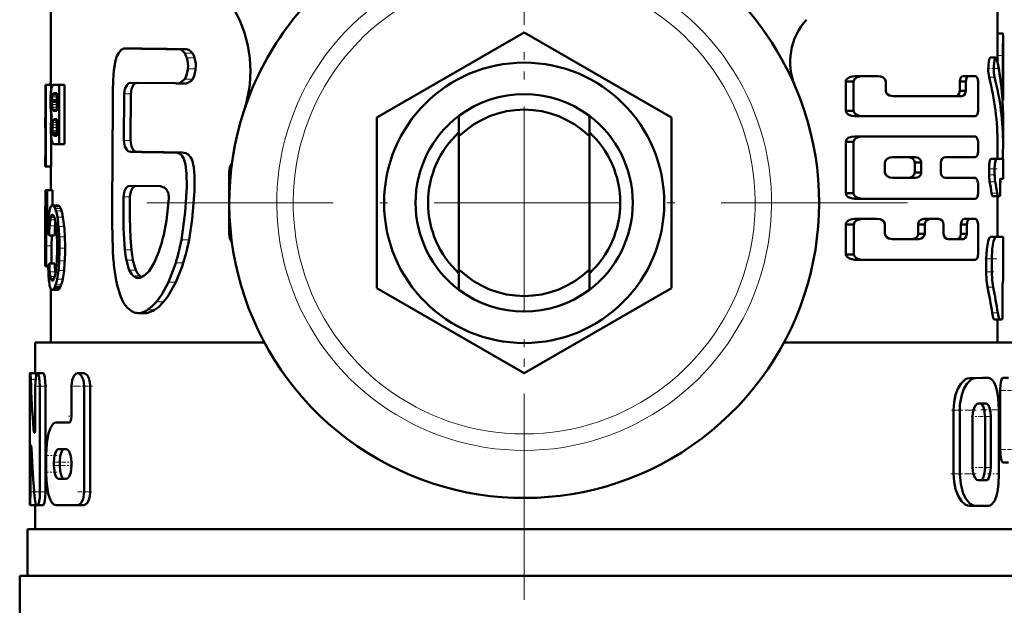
# Model space of a CAD drawing. Extents: x -1438 to 1837, y -1663 to 612.
# Tile 23 of 91: x -56 to 8, y -883 to -846. Entities that reach past the tile are written whole.
import ezdxf

# ---------------------------------------------------------------- set-up
doc = ezdxf.new("R2010")
doc.units = 0
doc.linetypes.add('DASHDOT', pattern=[18.5, 12, -3, 0.5, -3])

msp = doc.modelspace()

# ---------------------------------------------------------------- linework, layer by layer
at = {"color": 7, "linetype": 'DASHDOT', "lineweight": 18}
for p, q in [((-23.209, -832.678), (-23.209, -882.078)), ((-23.209, -833.928), (-23.209, -899.329)), ((1.491, -857.378), (-47.909, -857.378))]:
    msp.add_line(p, q, dxfattribs=at)
at = {"color": 7, "lineweight": 50}
for p, q in [((-53.709, -849.787), (-53.709, -843.878)), ((7.291, -843.878), (7.291, -846.704)), ((-32.709, -851.893), (-23.209, -846.409)), ((-23.209, -846.409), (-13.709, -851.893)), ((7.291, -846.468), (7.631, -846.468)), ((7.291, -846.468), (7.308, -846.468)), ((7.641, -846.704), (7.641, -850.768)), ((-48.679, -847.445), (-48.875, -847.436)), ((-48.454, -847.436), (-48.875, -847.436)), ((-48.254, -847.445), (-48.454, -847.436)), ((-44.984, -847.487), (-45.472, -847.487)), ((6.821, -848.031), (7.177, -848.031)), ((7.284, -847.903), (7.284, -848.344)), ((7.634, -850.199), (7.634, -847.903)), ((-1.413, -849.222), (-1.911, -849.222)), ((-1.413, -849.222), (-0.411, -849.222)), ((5.463, -849.222), (5.086, -849.222)), ((5.463, -849.222), (5.835, -849.222)), ((-54.046, -851.924), (-54.046, -849.787)), ((-54.046, -849.787), (-54.022, -849.787)), ((-53.672, -849.787), (-54.022, -849.787)), ((-54.022, -855.043), (-54.022, -849.787)), ((-53.709, -849.701), (-53.738, -849.701)), ((-53.672, -849.787), (-53.672, -850.058)), ((-53.509, -849.787), (-53.172, -849.787)), ((-52.812, -849.787), (-53.172, -849.787)), ((-53.172, -853.594), (-53.172, -849.787)), ((-52.812, -849.787), (-52.812, -853.594)), ((-45.688, -849.673), (-48.541, -849.647)), ((-45.057, -849.69), (-45.543, -849.69)), ((-45.414, -849.676), (-45.065, -849.409)), ((-1.984, -849.568), (-2.496, -849.568)), ((-2.496, -849.568), (-2.496, -851.447)), ((-1.984, -851.447), (-1.984, -849.568)), ((0.084, -850.166), (0.084, -849.568)), ((5.236, -849.568), (4.856, -849.568)), ((4.856, -849.568), (4.856, -850.166)), ((5.236, -850.166), (5.236, -849.568)), ((6.028, -851.447), (6.028, -849.568)), ((-53.67, -850.049), (-53.677, -850.09)), ((-53.308, -850.349), (-53.549, -850.349)), ((-53.308, -850.327), (-53.517, -850.327)), ((-53.47, -850.318), (-53.308, -850.318)), ((-53.308, -851.461), (-53.308, -850.318)), ((-48.972, -850.37), (-48.99, -853.363)), ((-48.552, -850.37), (-48.57, -853.363)), ((0.555, -850.514), (4.996, -850.514)), ((5.236, -850.166), (4.856, -850.166)), ((-53.628, -850.805), (-53.629, -850.884)), ((-53.308, -850.884), (-53.629, -850.884)), ((-53.626, -850.736), (-53.628, -850.805)), ((-53.308, -850.805), (-53.628, -850.805)), ((7.607, -850.773), (7.641, -850.773)), ((7.641, -850.773), (7.641, -850.768)), ((-53.672, -851.638), (-53.672, -851.977)), ((-53.562, -851.42), (-53.546, -851.436)), ((-53.546, -851.436), (-53.521, -851.451)), ((-53.308, -851.436), (-53.546, -851.436)), ((-53.521, -851.451), (-53.495, -851.458)), ((-53.308, -851.451), (-53.521, -851.451)), ((-53.495, -851.458), (-53.461, -851.461)), ((-53.308, -851.458), (-53.495, -851.458)), ((-53.461, -851.461), (-53.457, -851.461)), ((-53.457, -851.461), (-53.308, -851.461)), ((-27.409, -853.093), (-27.409, -851.778)), ((-19.009, -853.093), (-19.009, -851.778)), ((-1.984, -851.447), (-2.496, -851.447)), ((-1.413, -851.797), (-1.911, -851.797)), ((-1.413, -851.797), (5.835, -851.797)), ((7.641, -851.854), (7.641, -853.608)), ((-54.059, -851.924), (-54.046, -851.924)), ((-54.059, -851.924), (-54.059, -852.544)), ((-53.526, -852.018), (-53.54, -852.035)), ((-53.308, -852.035), (-53.54, -852.035)), ((-53.308, -852.019), (-53.526, -852.019)), ((-53.478, -851.995), (-53.502, -852.003)), ((-53.308, -852.003), (-53.502, -852.003)), ((-53.441, -851.992), (-53.478, -851.995)), ((-53.441, -851.992), (-53.308, -851.992)), ((-53.308, -853.06), (-53.308, -851.992)), ((-32.709, -862.863), (-32.709, -851.893)), ((-13.709, -851.893), (-13.709, -862.863)), ((-54.059, -852.544), (-54.046, -852.544)), ((-54.057, -852.544), (-54.053, -852.562)), ((-54.053, -852.562), (-54.047, -852.607)), ((-54.047, -852.607), (-54.046, -852.617)), ((-54.046, -854.422), (-54.046, -852.544)), ((-53.57, -852.942), (-53.584, -852.878)), ((-53.308, -852.878), (-53.584, -852.878)), ((-53.308, -852.942), (-53.57, -852.942)), ((-53.444, -853.06), (-53.308, -853.06)), ((-27.409, -861.663), (-27.409, -853.093)), ((-19.009, -853.093), (-19.009, -861.663)), ((-1.413, -853.098), (-1.911, -853.098)), ((-1.413, -853.098), (5.835, -853.098)), ((-53.672, -853.183), (-53.672, -855.043)), ((-53.468, -853.594), (-53.172, -853.594)), ((-52.812, -853.594), (-53.172, -853.594)), ((-1.984, -853.449), (-2.496, -853.449)), ((-2.496, -853.449), (-2.496, -856.761)), ((-1.984, -856.761), (-1.984, -853.449)), ((6.028, -854.084), (6.028, -853.449)), ((7.291, -853.608), (7.291, -854.555)), ((-54.054, -854.419), (-54.057, -854.422)), ((-54.052, -854.411), (-54.054, -854.419)), ((-54.048, -854.394), (-54.052, -854.411)), ((-54.046, -854.381), (-54.048, -854.394)), ((-45.73, -854.136), (-45.767, -854.137)), ((-45.248, -854.136), (-45.73, -854.136)), ((-54.059, -854.422), (-54.046, -854.422)), ((-54.059, -854.422), (-54.059, -855.043)), ((-54.059, -855.043), (-54.022, -855.043)), ((-53.708, -855.043), (-54.058, -855.043)), ((-53.672, -855.043), (-54.022, -855.043)), ((-53.709, -856.557), (-53.709, -855.043)), ((0.036, -855.421), (0.036, -854.79)), ((0.51, -854.446), (1.99, -854.446)), ((2.374, -854.79), (1.951, -854.79)), ((1.951, -854.79), (1.951, -855.421)), ((2.374, -855.421), (2.374, -854.79)), ((3.627, -855.423), (3.627, -854.788)), ((3.935, -854.436), (5.835, -854.436)), ((6.859, -854.555), (7.214, -854.555)), ((7.214, -854.555), (7.641, -854.555)), ((7.641, -854.555), (7.641, -855.83)), ((-42.209, -859.378), (-42.209, -855.378)), ((2.374, -855.421), (1.951, -855.421)), ((6.744, -855.193), (6.744, -855.566)), ((7.1, -855.566), (7.1, -855.193)), ((-46.642, -856.303), (-48.595, -856.277)), ((0.51, -855.765), (1.99, -855.765)), ((3.935, -855.775), (5.835, -855.775)), ((6.028, -856.761), (6.028, -856.126)), ((7.477, -855.83), (7.641, -855.83)), ((-53.977, -856.557), (-54.056, -856.557)), ((-54.056, -857.636), (-54.056, -856.557)), ((-53.977, -857.636), (-53.977, -856.557)), ((-53.977, -856.557), (-53.939, -856.557)), ((-53.587, -856.557), (-53.939, -856.557)), ((-53.939, -858.167), (-53.939, -856.557)), ((-53.587, -856.557), (-53.587, -857.547)), ((-1.984, -856.761), (-2.496, -856.761)), ((6.976, -856.946), (7.33, -856.946)), ((7.291, -856.946), (7.291, -859.562)), ((7.306, -857.01), (7.318, -856.946)), ((7.33, -856.946), (7.43, -856.946)), ((7.456, -856.402), (7.453, -856.375)), ((-53.256, -857.547), (-53.612, -857.547)), ((-1.413, -857.113), (-1.911, -857.113)), ((-1.413, -857.113), (5.835, -857.113)), ((7.306, -857.01), (7.291, -857.071)), ((-54.059, -857.636), (-53.977, -857.636)), ((-54.059, -857.636), (-54.059, -861.444)), ((-54.059, -860.91), (-54.059, -858.167)), ((-54.059, -858.167), (-54.003, -858.167)), ((-53.964, -858.167), (-53.939, -858.167)), ((-53.822, -858.167), (-53.939, -858.167)), ((-49.742, -858.73), (-49.716, -860.33)), ((-1.981, -858.765), (-2.493, -858.765)), ((-2.482, -860.693), (-2.493, -858.765)), ((-1.971, -860.693), (-1.981, -858.765)), ((-1.41, -858.414), (-1.908, -858.414)), ((-1.41, -858.414), (-0.461, -858.414)), ((0.036, -859.363), (0.036, -858.763)), ((2.594, -858.763), (2.174, -858.763)), ((2.174, -858.763), (2.174, -859.363)), ((2.95, -858.414), (2.536, -858.414)), ((2.594, -859.363), (2.594, -858.763)), ((2.95, -858.414), (3.498, -858.414)), ((3.812, -859.363), (3.812, -858.763)), ((5.305, -858.763), (4.926, -858.763)), ((4.926, -858.763), (4.926, -859.363)), ((5.528, -858.414), (5.152, -858.414)), ((5.305, -859.363), (5.305, -858.763)), ((5.528, -858.414), (5.835, -858.414)), ((6.028, -860.691), (6.028, -858.763)), ((-54.002, -860.149), (-53.994, -859.279)), ((-53.458, -859.479), (-53.811, -859.479)), ((-53.651, -860.149), (-53.646, -859.479)), ((2.594, -859.363), (2.174, -859.363)), ((5.305, -859.363), (4.926, -859.363)), ((0.51, -859.711), (2.221, -859.711)), ((4.111, -859.711), (5.069, -859.711)), ((7.291, -859.558), (7.641, -859.562)), ((7.641, -859.562), (7.641, -862.396)), ((-54.005, -861.444), (-54.002, -860.149)), ((-53.654, -861.289), (-53.651, -860.149)), ((-47.054, -861.25), (-46.749, -860.523)), ((-1.971, -860.693), (-2.482, -860.693)), ((-54.059, -860.91), (-54.03, -860.91)), ((-53.449, -861.29), (-53.802, -861.29)), ((-47.374, -861.77), (-47.054, -861.25)), ((-1.4, -861.037), (-1.898, -861.037)), ((-1.4, -861.037), (5.835, -861.037)), ((6.555, -861.815), (6.555, -860.985)), ((6.914, -861.815), (6.914, -860.985)), ((-54.059, -861.444), (-54.005, -861.444)), ((-53.872, -861.444), (-54.005, -861.444)), ((-53.873, -861.521), (-53.911, -861.521)), ((-53.873, -861.53), (-53.893, -861.53)), ((-53.407, -861.946), (-53.419, -861.822)), ((-27.409, -861.663), (-27.409, -862.978)), ((-19.009, -861.663), (-19.009, -862.978)), ((-53.566, -862.369), (-53.65, -862.369)), ((-53.611, -862.387), (-53.613, -862.387)), ((-48.114, -862.213), (-48.073, -862.215)), ((7.641, -862.396), (7.627, -862.397)), ((-53.709, -866.378), (-53.709, -862.901)), ((-53.258, -862.982), (-53.613, -862.982)), ((-53.203, -862.961), (-53.558, -862.961)), ((-53.092, -862.804), (-53.449, -862.804)), ((-23.209, -868.348), (-32.709, -862.863)), ((-13.709, -862.863), (-23.209, -868.348)), ((7.61, -863.668), (7.607, -863.607)), ((-47.636, -864.474), (-48.072, -864.474)), ((7.079, -864.879), (7.431, -864.879)), ((7.291, -864.879), (7.291, -866.378)), ((7.584, -864.878), (7.431, -864.879)), ((-54.709, -866.378), (-39.942, -866.378)), ((-54.709, -868.332), (-54.709, -866.378)), ((-6.476, -866.378), (8.291, -866.378)), ((-55.046, -868.332), (-55.033, -868.332)), ((-54.683, -868.332), (-55.033, -868.332)), ((-54.877, -868.332), (-54.709, -868.331)), ((-54.209, -868.332), (-54.565, -868.332)), ((-51.589, -868.339), (-51.977, -868.339)), ((6.325, -868.641), (5.48, -868.656)), ((6.698, -868.641), (5.864, -868.656)), ((6.329, -868.641), (6.701, -868.641)), ((7.635, -868.64), (7.993, -868.64)), ((-55.059, -875.985), (-55.059, -869.183)), ((-54.704, -871.758), (-54.704, -869.183)), ((-54.401, -875.985), (-54.401, -869.183)), ((-54.044, -869.183), (-54.044, -875.985)), ((-52.366, -871.102), (-52.366, -869.189)), ((-51.557, -875.992), (-51.557, -869.189)), ((-51.163, -869.189), (-51.163, -875.992)), ((7.453, -869.464), (7.453, -873.262)), ((4.454, -874.829), (4.453, -870.719)), ((4.852, -874.829), (4.851, -870.719)), ((6.547, -870.304), (6.045, -870.305)), ((7.378, -874.824), (7.377, -870.702)), ((-53.359, -871.528), (-52.549, -871.528)), ((5.677, -874.415), (5.677, -871.131)), ((6.479, -874.413), (6.479, -871.129)), ((6.85, -874.413), (6.85, -871.129)), ((-55.01, -875.985), (-55.01, -873.41)), ((-53.211, -873.228), (-52.725, -873.228)), ((-54.001, -874.716), (-54.001, -873.653)), ((-53.5, -874.291), (-53.5, -874.079)), ((-53.132, -874.079), (-53.132, -874.291)), ((-52.366, -874.291), (-52.366, -874.079)), ((7.635, -874.086), (7.992, -874.086)), ((-53.211, -875.142), (-52.725, -875.142)), ((6.174, -875.239), (6.03, -875.239)), ((6.549, -875.239), (6.047, -875.24)), ((-54.696, -876.836), (-55.046, -876.836)), ((-54.958, -876.837), (-54.96, -876.836)), ((-54.709, -876.837), (-54.958, -876.837)), ((-54.709, -878.378), (-54.709, -876.836)), ((-54.628, -876.836), (-54.565, -876.836)), ((-54.209, -876.836), (-54.565, -876.836)), ((-53.359, -876.842), (-51.977, -876.842)), ((-51.589, -876.842), (-51.977, -876.842)), ((5.482, -876.89), (5.865, -876.89)), ((6.703, -876.888), (5.866, -876.89)), ((-55.209, -878.378), (8.791, -878.378)), ((-55.209, -881.378), (-55.209, -878.378)), ((-55.709, -881.378), (-23.209, -881.378)), ((-55.709, -881.378), (-55.709, -884.492)), ((-23.209, -881.378), (9.291, -881.378))]:
    msp.add_line(p, q, dxfattribs=at)
at = {"color": 7, "linetype": 'DASHDOT', "lineweight": 18, "ltscale": 0.000516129}
msp.add_line((7.289, -847.042), (7.31, -847.042), dxfattribs=at)
at = {"color": 7, "lineweight": 18}
for p, q in [((-48.254, -847.445), (-48.679, -847.445)), ((-44.583, -847.733), (-45.08, -847.733)), ((-44.439, -848.054), (-44.939, -848.054)), ((7.284, -847.903), (7.634, -847.903)), ((-44.375, -848.749), (-44.876, -848.749)), ((6.744, -849.293), (7.1, -849.293)), ((-53.709, -849.787), (-53.811, -849.787)), ((-44.925, -849.676), (-45.414, -849.676)), ((-44.568, -849.409), (-45.065, -849.409)), ((-53.308, -850.56), (-53.615, -850.56)), ((-53.308, -850.445), (-53.596, -850.445)), ((-53.308, -850.395), (-53.579, -850.395)), ((-48.552, -850.37), (-48.972, -850.37)), ((7.562, -850.199), (7.634, -850.199)), ((-53.308, -850.736), (-53.626, -850.736)), ((-53.308, -851.058), (-53.625, -851.058)), ((-53.308, -851.223), (-53.611, -851.223)), ((-53.308, -851.35), (-53.589, -851.35)), ((-53.308, -851.42), (-53.562, -851.42)), ((-53.308, -852.351), (-53.599, -852.351)), ((-53.308, -852.209), (-53.585, -852.209)), ((-53.308, -852.097), (-53.563, -852.097)), ((-53.308, -851.995), (-53.478, -851.995)), ((-53.308, -852.522), (-53.604, -852.522)), ((-53.308, -852.74), (-53.598, -852.74)), ((-53.308, -852.989), (-53.552, -852.989)), ((-53.308, -853.031), (-53.522, -853.031)), ((-53.308, -853.052), (-53.49, -853.052)), ((-48.57, -853.363), (-48.99, -853.363)), ((-48.141, -854.1), (-48.568, -854.1)), ((-42.103, -855.378), (-42.209, -855.378)), ((6.744, -855.193), (7.1, -855.193)), ((6.744, -855.566), (7.1, -855.566)), ((6.779, -856.017), (7.135, -856.017)), ((6.907, -856.76), (7.262, -856.76)), ((-53.188, -857.57), (-53.544, -857.57)), ((-48.605, -856.989), (-49.024, -856.989)), ((7.291, -857.01), (7.306, -857.01)), ((-53.515, -858.226), (-53.683, -858.226)), ((-53.558, -858.164), (-53.647, -858.164)), ((-53.128, -857.633), (-53.484, -857.633)), ((-53.067, -857.745), (-53.424, -857.745)), ((-53.013, -857.893), (-53.372, -857.893)), ((-53.856, -858.603), (-53.981, -858.603)), ((-53.428, -858.479), (-53.744, -858.479)), ((-53.471, -858.331), (-53.715, -858.331)), ((-52.922, -858.298), (-53.282, -858.298)), ((-53.884, -859.279), (-53.994, -859.279)), ((-53.431, -858.862), (-53.784, -858.862)), ((-52.846, -858.895), (-53.206, -858.895)), ((-42.209, -859.378), (-42.103, -859.378)), ((-52.8, -859.564), (-53.161, -859.564)), ((-44.798, -859.758), (-45.289, -859.758)), ((6.837, -859.566), (7.192, -859.566)), ((-53.651, -860.149), (-54.002, -860.149)), ((-52.784, -860.304), (-53.145, -860.304)), ((-48.513, -860.405), (-48.934, -860.405)), ((-52.804, -861.106), (-53.164, -861.106)), ((-48.413, -861.064), (-48.836, -861.064)), ((-45.174, -861.238), (-45.657, -861.238)), ((6.555, -860.985), (6.914, -860.985)), ((-53.874, -861.498), (-53.926, -861.498)), ((-53.419, -861.822), (-53.772, -861.822)), ((-52.854, -861.736), (-53.214, -861.736)), ((-48.226, -861.703), (-48.652, -861.703)), ((6.555, -861.815), (6.914, -861.815)), ((-53.448, -862.125), (-53.736, -862.125)), ((-53.485, -862.239), (-53.712, -862.239)), ((-53.525, -862.321), (-53.683, -862.321)), ((-53.036, -862.664), (-53.394, -862.664)), ((-52.936, -862.282), (-53.295, -862.282)), ((-47.977, -862.08), (-48.406, -862.08)), ((-48.033, -862.213), (-48.114, -862.213)), ((-45.66, -862.49), (-46.133, -862.49)), ((-53.148, -862.902), (-53.504, -862.902)), ((6.645, -862.817), (7.003, -862.817)), ((-46.446, -863.753), (-46.904, -863.753)), ((-47.451, -864.456), (-47.89, -864.456)), ((-47.022, -864.272), (-47.468, -864.272)), ((6.943, -864.465), (7.297, -864.465)), ((-54.686, -868.745), (-54.995, -868.745)), ((5.48, -868.656), (5.864, -868.656)), ((6.325, -868.641), (6.698, -868.641)), ((-54.044, -869.183), (-54.401, -869.183)), ((-51.163, -869.189), (-51.557, -869.189)), ((7.453, -869.464), (7.812, -869.464)), ((4.453, -870.719), (4.851, -870.719)), ((6.478, -871.129), (6.849, -871.129)), ((-54.713, -871.976), (-54.813, -871.976)), ((-54.946, -873.41), (-55.01, -873.41)), ((7.452, -873.262), (7.812, -873.262)), ((-53.132, -874.079), (-53.5, -874.079)), ((-53.132, -874.291), (-53.5, -874.291)), ((6.479, -874.413), (6.85, -874.413)), ((4.454, -874.829), (4.852, -874.829)), ((6.174, -875.239), (6.549, -875.239)), ((-54.777, -875.985), (-55.01, -875.985)), ((-54.044, -875.985), (-54.401, -875.985)), ((-51.163, -875.992), (-51.557, -875.992))]:
    msp.add_line(p, q, dxfattribs=at)
at = {"color": 7, "linetype": 'DASHDOT', "lineweight": 18, "ltscale": 0.010733}
msp.add_line((7.248, -847.903), (7.678, -847.903), dxfattribs=at)
at = {"color": 7, "linetype": 'DASHDOT', "lineweight": 18, "ltscale": 0.017414}
msp.add_line((6.609, -848.732), (7.306, -848.732), dxfattribs=at)
at = {"color": 7, "linetype": 'DASHDOT', "lineweight": 18, "ltscale": 0.002367}
msp.add_line((7.554, -850.199), (7.649, -850.199), dxfattribs=at)
at = {"color": 7, "linetype": 'DASHDOT', "lineweight": 18, "ltscale": 0.014499}
msp.add_line((6.682, -855.193), (7.262, -855.193), dxfattribs=at)
at = {"color": 7, "linetype": 'DASHDOT', "lineweight": 18, "ltscale": 0.011735}
msp.add_line((6.704, -855.566), (7.174, -855.566), dxfattribs=at)
at = {"color": 7, "linetype": 'DASHDOT', "lineweight": 18, "ltscale": 0.001088}
msp.add_line((7.48, -856.149), (7.437, -856.149), dxfattribs=at)
at = {"color": 7, "linetype": 'DASHDOT', "lineweight": 18, "ltscale": 0.001123}
msp.add_line((7.426, -856.628), (7.471, -856.628), dxfattribs=at)
at = {"color": 7, "linetype": 'DASHDOT', "lineweight": 18, "ltscale": 0.020022}
msp.add_line((6.458, -860.983), (7.259, -860.983), dxfattribs=at)
at = {"color": 7, "linetype": 'DASHDOT', "lineweight": 18, "ltscale": 0.014108}
msp.add_line((6.486, -861.814), (7.05, -861.814), dxfattribs=at)
at = {"color": 7, "linetype": 'DASHDOT', "lineweight": 18, "ltscale": 0.000960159}
msp.add_line((7.63, -863.106), (7.591, -863.106), dxfattribs=at)
at = {"color": 7, "linetype": 'DASHDOT', "lineweight": 18, "ltscale": 0.001202}
msp.add_line((7.58, -864.169), (7.628, -864.169), dxfattribs=at)
at = {"color": 7, "linetype": 'DASHDOT', "lineweight": 18, "ltscale": 0.000461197}
msp.add_line((-55.044, -869.183), (-55.063, -869.183), dxfattribs=at)
at = {"color": 7, "linetype": 'DASHDOT', "lineweight": 18, "ltscale": 0.020982}
msp.add_line((-53.95, -869.183), (-54.789, -869.183), dxfattribs=at)
at = {"color": 7, "linetype": 'DASHDOT', "lineweight": 18, "ltscale": 0.037947}
msp.add_line((-51.015, -869.189), (-52.532, -869.189), dxfattribs=at)
at = {"color": 7, "linetype": 'DASHDOT', "lineweight": 18, "ltscale": 0.021974}
msp.add_line((7.361, -869.464), (8.24, -869.464), dxfattribs=at)
at = {"color": 7, "linetype": 'DASHDOT', "lineweight": 18, "ltscale": 0.042322}
msp.add_line((4.312, -870.718), (6.005, -870.718), dxfattribs=at)
at = {"color": 7, "linetype": 'DASHDOT', "lineweight": 18, "ltscale": 0.033036}
msp.add_line((6.215, -870.704), (7.537, -870.704), dxfattribs=at)
at = {"color": 7, "linetype": 'DASHDOT', "lineweight": 18, "ltscale": 0.006094}
msp.add_line((-52.569, -871.102), (-52.326, -871.102), dxfattribs=at)
at = {"color": 7, "linetype": 'DASHDOT', "lineweight": 18, "ltscale": 0.012237}
msp.add_line((5.597, -871.131), (6.086, -871.131), dxfattribs=at)
at = {"color": 7, "linetype": 'DASHDOT', "lineweight": 18, "ltscale": 0.020307}
msp.add_line((6.12, -871.13), (6.932, -871.13), dxfattribs=at)
at = {"color": 7, "linetype": 'DASHDOT', "lineweight": 18, "ltscale": 0.003525}
msp.add_line((-54.825, -871.758), (-54.684, -871.758), dxfattribs=at)
at = {"color": 7, "linetype": 'DASHDOT', "lineweight": 18, "ltscale": 0.002077}
msp.add_line((-55.022, -873.41), (-54.939, -873.41), dxfattribs=at)
at = {"color": 7, "linetype": 'DASHDOT', "lineweight": 18, "ltscale": 0.022171}
msp.add_line((7.352, -873.262), (8.239, -873.262), dxfattribs=at)
at = {"color": 7, "linetype": 'DASHDOT', "lineweight": 18, "ltscale": 0.019386}
msp.add_line((-53.294, -873.653), (-54.07, -873.653), dxfattribs=at)
at = {"color": 7, "linetype": 'DASHDOT', "lineweight": 18, "ltscale": 0.019858}
msp.add_line((-52.773, -874.079), (-53.567, -874.079), dxfattribs=at)
at = {"color": 7, "linetype": 'DASHDOT', "lineweight": 18, "ltscale": 0.011973}
msp.add_line((-52.287, -874.079), (-52.765, -874.079), dxfattribs=at)
at = {"color": 7, "linetype": 'DASHDOT', "lineweight": 18, "ltscale": 0.021267}
msp.add_line((-53.288, -874.716), (-54.139, -874.716), dxfattribs=at)
at = {"color": 7, "linetype": 'DASHDOT', "lineweight": 18, "ltscale": 0.020281}
msp.add_line((-52.771, -874.291), (-53.582, -874.291), dxfattribs=at)
at = {"color": 7, "linetype": 'DASHDOT', "lineweight": 18, "ltscale": 0.010834}
msp.add_line((-52.328, -874.291), (-52.762, -874.291), dxfattribs=at)
at = {"color": 7, "linetype": 'DASHDOT', "lineweight": 18, "ltscale": 0.01142}
msp.add_line((5.628, -874.415), (6.085, -874.415), dxfattribs=at)
at = {"color": 7, "linetype": 'DASHDOT', "lineweight": 18, "ltscale": 0.02124}
msp.add_line((6.103, -874.414), (6.953, -874.414), dxfattribs=at)
at = {"color": 7, "linetype": 'DASHDOT', "lineweight": 18, "ltscale": 0.043357}
msp.add_line((4.277, -874.828), (6.011, -874.828), dxfattribs=at)
at = {"color": 7, "linetype": 'DASHDOT', "lineweight": 18, "ltscale": 0.020263}
msp.add_line((6.636, -874.826), (7.446, -874.826), dxfattribs=at)
at = {"color": 7, "linetype": 'DASHDOT', "lineweight": 18, "ltscale": 0.011318}
msp.add_line((-54.647, -875.985), (-55.1, -875.985), dxfattribs=at)
at = {"color": 7, "linetype": 'DASHDOT', "lineweight": 18, "ltscale": 0.016153}
msp.add_line((-53.972, -875.985), (-54.618, -875.985), dxfattribs=at)
at = {"color": 7, "linetype": 'DASHDOT', "lineweight": 18, "ltscale": 0.02459}
msp.add_line((-51.075, -875.992), (-52.059, -875.992), dxfattribs=at)
at = {"color": 7, "lineweight": 50}
for points in [[(7.631, -846.468), (7.632, -846.469), (7.633, -846.47), (7.634, -846.474), (7.636, -846.489), (7.641, -846.703)], [(-48.998, -847.452), (-49.174, -847.539), (-49.326, -847.711), (-49.441, -847.936), (-49.532, -848.216), (-49.646, -848.84), (-49.696, -849.497), (-49.703, -850.168)], [(-45.08, -847.733), (-45.215, -847.585), (-45.346, -847.508), (-45.472, -847.487)], [(-44.939, -848.054), (-44.974, -847.949), (-45.08, -847.733)], [(-44.583, -847.733), (-44.652, -847.65), (-44.812, -847.526), (-44.984, -847.487)], [(-44.439, -848.054), (-44.5, -847.884), (-44.583, -847.733)], [(6.821, -848.031), (6.813, -848.032), (6.798, -848.043), (6.782, -848.065), (6.753, -848.138), (6.698, -848.477), (6.692, -848.888), (6.744, -849.293)], [(7.177, -848.031), (7.166, -848.033), (7.146, -848.052), (7.126, -848.089), (7.091, -848.208), (7.048, -848.585), (7.056, -849.002), (7.1, -849.293)], [(7.248, -848.171), (7.208, -848.054), (7.192, -848.036), (7.177, -848.031)], [(-45.065, -849.409), (-44.977, -849.233), (-44.883, -848.82), (-44.876, -848.749)], [(-44.568, -849.409), (-44.478, -849.233), (-44.382, -848.82), (-44.375, -848.749)], [(-1.911, -849.222), (-2.087, -849.239), (-2.257, -849.291), (-2.385, -849.368), (-2.48, -849.49), (-2.496, -849.568)], [(-1.413, -849.222), (-1.586, -849.239), (-1.753, -849.292), (-1.849, -849.346), (-1.93, -849.424), (-1.984, -849.568)], [(0.084, -849.568), (0.043, -849.429), (-0.106, -849.294), (-0.254, -849.24), (-0.411, -849.222)], [(5.086, -849.222), (4.992, -849.254), (4.91, -849.348), (4.856, -849.568)], [(5.463, -849.222), (5.37, -849.254), (5.289, -849.347), (5.236, -849.568)], [(6.028, -849.568), (5.986, -849.348), (5.907, -849.246), (5.835, -849.222)], [(-48.972, -850.37), (-48.926, -850.044), (-48.791, -849.777), (-48.672, -849.68), (-48.541, -849.647)], [(-48.552, -850.37), (-48.512, -850.067), (-48.393, -849.809), (-48.286, -849.703), (-48.164, -849.651)], [(-44.925, -849.676), (-44.629, -849.494), (-44.568, -849.409)], [(-49.703, -850.168), (-49.708, -851), (-49.743, -857.684), (-49.742, -858.73)], [(0.555, -850.514), (0.32, -850.465), (0.163, -850.357), (0.107, -850.27), (0.084, -850.166)], [(4.856, -850.166), (4.822, -850.344), (4.759, -850.445), (4.678, -850.5), (4.613, -850.514)], [(5.236, -850.166), (5.203, -850.344), (5.14, -850.445), (5.061, -850.5), (4.996, -850.514)], [(-1.911, -851.797), (-2.122, -851.771), (-2.327, -851.691), (-2.441, -851.592), (-2.496, -851.447)], [(-1.984, -851.447), (-1.969, -851.524), (-1.879, -851.647), (-1.687, -851.752), (-1.413, -851.797)], [(5.835, -851.797), (5.89, -851.782), (5.926, -851.757), (5.985, -851.67), (6.028, -851.447)], [(-1.911, -853.098), (-2.122, -853.123), (-2.326, -853.204), (-2.442, -853.305), (-2.496, -853.449)], [(-1.413, -853.098), (-1.619, -853.123), (-1.82, -853.205), (-1.932, -853.305), (-1.984, -853.449)], [(6.028, -853.449), (6.003, -853.274), (5.933, -853.146), (5.888, -853.112), (5.835, -853.098)], [(-48.568, -854.1), (-48.698, -854.064), (-48.816, -853.962), (-48.931, -853.744), (-48.99, -853.363)], [(-48.141, -854.1), (-48.273, -854.064), (-48.393, -853.962), (-48.51, -853.744), (-48.57, -853.363)], [(-45.289, -859.758), (-45.04, -857.986), (-44.951, -856.355), (-44.954, -855.491), (-45.017, -854.915), (-45.131, -854.546), (-45.259, -854.34), (-45.391, -854.224), (-45.545, -854.158), (-45.73, -854.136)], [(-44.798, -859.758), (-44.591, -858.435), (-44.458, -856.634), (-44.449, -855.617), (-44.489, -855.094), (-44.546, -854.799), (-44.608, -854.607), (-44.697, -854.434), (-44.846, -854.264), (-44.996, -854.178), (-45.248, -854.136)], [(5.835, -854.436), (5.891, -854.421), (5.926, -854.396), (5.985, -854.308), (6.028, -854.084)], [(0.51, -854.446), (0.343, -854.469), (0.182, -854.543), (0.086, -854.638), (0.036, -854.79)], [(1.951, -854.79), (1.921, -854.659), (1.852, -854.56), (1.761, -854.494), (1.561, -854.446)], [(2.374, -854.79), (2.363, -854.709), (2.3, -854.586), (2.174, -854.487), (1.99, -854.446)], [(3.627, -854.788), (3.648, -854.661), (3.718, -854.54), (3.815, -854.465), (3.935, -854.436)], [(6.859, -854.555), (6.852, -854.556), (6.837, -854.568), (6.822, -854.592), (6.795, -854.668), (6.757, -854.905), (6.744, -855.193)], [(7.214, -854.555), (7.207, -854.556), (7.192, -854.568), (7.177, -854.592), (7.151, -854.668), (7.113, -854.904), (7.1, -855.193)], [(0.036, -855.421), (0.088, -855.575), (0.185, -855.67), (0.344, -855.742), (0.51, -855.765)], [(1.561, -855.765), (1.689, -855.745), (1.809, -855.687), (1.921, -855.551), (1.951, -855.421)], [(1.99, -855.765), (2.108, -855.748), (2.22, -855.697), (2.336, -855.569), (2.374, -855.421)], [(3.935, -855.775), (3.832, -855.753), (3.737, -855.691), (3.659, -855.577), (3.627, -855.423)], [(-48.595, -856.277), (-48.726, -856.309), (-48.842, -856.405), (-48.957, -856.611), (-49.024, -856.989)], [(-48.226, -856.283), (-48.345, -856.336), (-48.449, -856.442), (-48.549, -856.646), (-48.605, -856.989)], [(-46.091, -857.096), (-46.124, -856.783), (-46.254, -856.519), (-46.398, -856.382), (-46.642, -856.303)], [(6.028, -856.126), (6.003, -855.951), (5.933, -855.822), (5.888, -855.788), (5.835, -855.775)], [(7.453, -856.375), (7.455, -855.907), (7.466, -855.847), (7.471, -855.836), (7.473, -855.833), (7.475, -855.831), (7.477, -855.83)], [(-1.911, -857.113), (-2.123, -857.087), (-2.327, -857.006), (-2.442, -856.907), (-2.496, -856.761)], [(-1.984, -856.761), (-1.969, -856.838), (-1.88, -856.961), (-1.756, -857.04), (-1.62, -857.087), (-1.413, -857.113)], [(5.835, -857.113), (5.891, -857.098), (5.926, -857.072), (5.985, -856.985), (6.028, -856.761)], [(6.907, -856.76), (6.942, -856.903), (6.962, -856.939), (6.971, -856.946), (6.976, -856.946)], [(7.262, -856.76), (7.296, -856.903), (7.316, -856.939), (7.325, -856.946), (7.33, -856.946)], [(7.43, -856.946), (7.433, -856.946), (7.435, -856.944), (7.438, -856.938), (7.443, -856.924), (7.452, -856.879), (7.466, -856.646), (7.456, -856.402)], [(-49.024, -856.989), (-49.02, -859.024), (-48.934, -860.405)], [(-48.605, -856.989), (-48.61, -858.313), (-48.574, -859.66), (-48.513, -860.405)], [(-46.431, -859.442), (-46.251, -858.517), (-46.091, -857.096)], [(-1.908, -858.414), (-2.074, -858.43), (-2.237, -858.477), (-2.385, -858.563), (-2.477, -858.688), (-2.493, -858.765)], [(-1.41, -858.414), (-1.618, -858.44), (-1.818, -858.521), (-1.929, -858.621), (-1.981, -858.765)], [(0.036, -858.763), (0.012, -858.656), (-0.048, -858.568), (-0.154, -858.487), (-0.275, -858.439), (-0.461, -858.414)], [(2.536, -858.414), (2.35, -858.466), (2.246, -858.556), (2.182, -858.695), (2.174, -858.763)], [(3.812, -858.763), (3.79, -858.636), (3.72, -858.515), (3.622, -858.443), (3.498, -858.414)], [(5.152, -858.414), (5.059, -858.446), (4.978, -858.541), (4.926, -858.763)], [(5.528, -858.414), (5.437, -858.446), (5.358, -858.539), (5.305, -858.763)], [(6.028, -858.763), (6.003, -858.588), (5.933, -858.461), (5.888, -858.428), (5.835, -858.414)], [(0.51, -859.711), (0.274, -859.663), (0.117, -859.556), (0.06, -859.468), (0.036, -859.363)], [(2.174, -859.363), (2.146, -859.494), (2.08, -859.595), (1.991, -859.662), (1.795, -859.711)], [(2.594, -859.363), (2.567, -859.493), (2.481, -859.614), (2.366, -859.684), (2.221, -859.711)], [(4.111, -859.711), (4.011, -859.69), (3.919, -859.628), (3.843, -859.515), (3.812, -859.363)], [(4.926, -859.363), (4.893, -859.541), (4.831, -859.642), (4.751, -859.698), (4.686, -859.711)], [(5.305, -859.363), (5.272, -859.541), (5.211, -859.642), (5.132, -859.698), (5.069, -859.711)], [(6.837, -859.566), (6.819, -859.57), (6.782, -859.6), (6.745, -859.658), (6.677, -859.846), (6.587, -860.365), (6.555, -860.985)], [(7.192, -859.566), (7.174, -859.57), (7.138, -859.6), (7.102, -859.658), (7.034, -859.846), (6.945, -860.365), (6.914, -860.985)], [(-1.898, -861.037), (-2.108, -861.013), (-2.246, -860.967), (-2.41, -860.855), (-2.466, -860.77), (-2.482, -860.693)], [(-1.971, -860.693), (-1.955, -860.77), (-1.864, -860.891), (-1.672, -860.994), (-1.4, -861.037)], [(5.835, -861.037), (5.89, -861.023), (5.942, -860.981), (5.985, -860.913), (6.028, -860.691)], [(-48.836, -861.064), (-48.698, -861.59), (-48.652, -861.703)], [(-48.413, -861.064), (-48.296, -861.526), (-48.226, -861.703)], [(-46.133, -862.49), (-45.736, -861.479), (-45.657, -861.238)], [(-45.66, -862.49), (-45.252, -861.474), (-45.174, -861.238)], [(-49.62, -861.536), (-49.495, -862.367), (-49.406, -862.756)], [(-48.652, -861.703), (-48.516, -861.95), (-48.406, -862.08)], [(-48.226, -861.703), (-48.137, -861.874), (-47.977, -862.08)], [(-47.704, -862.085), (-47.438, -861.844), (-47.374, -861.77)], [(6.555, -861.815), (6.578, -862.347), (6.645, -862.817)], [(6.914, -861.815), (6.937, -862.347), (7.003, -862.817)], [(-48.073, -862.215), (-47.957, -862.2), (-47.704, -862.085)], [(-46.904, -863.753), (-46.562, -863.285), (-46.133, -862.49)], [(-46.446, -863.753), (-46.172, -863.397), (-45.94, -863.023), (-45.66, -862.49)], [(7.607, -863.607), (7.604, -862.694), (7.622, -862.414), (7.625, -862.399), (7.626, -862.398), (7.627, -862.397)], [(-49.406, -862.756), (-49.192, -863.425), (-49.035, -863.768), (-48.908, -863.97)], [(-47.468, -864.272), (-47.172, -864.036), (-46.904, -863.753)], [(-47.022, -864.272), (-46.777, -864.088), (-46.446, -863.753)], [(7.584, -864.878), (7.586, -864.876), (7.588, -864.874), (7.592, -864.865), (7.605, -864.767), (7.615, -864.519), (7.61, -863.668)], [(-48.908, -863.97), (-48.743, -864.166), (-48.464, -864.382)], [(6.943, -864.465), (7.014, -864.784), (7.053, -864.863), (7.07, -864.878), (7.079, -864.879)], [(7.297, -864.465), (7.367, -864.784), (7.406, -864.863), (7.423, -864.878), (7.431, -864.879)], [(-55.046, -868.332), (-55.047, -868.333), (-55.048, -868.335), (-55.049, -868.341), (-55.054, -868.411), (-55.059, -869.183)], [(-54.995, -868.745), (-55.022, -868.371), (-55.03, -868.337), (-55.031, -868.334), (-55.032, -868.333), (-55.033, -868.332)], [(-54.565, -868.332), (-54.575, -868.334), (-54.595, -868.35), (-54.614, -868.381), (-54.647, -868.482), (-54.679, -868.68), (-54.704, -869.183)], [(-54.656, -868.526), (-54.671, -868.376), (-54.678, -868.34), (-54.68, -868.335), (-54.681, -868.333), (-54.683, -868.332)], [(-54.401, -869.183), (-54.444, -868.619), (-54.496, -868.419), (-54.526, -868.36), (-54.541, -868.342), (-54.557, -868.333), (-54.565, -868.332)], [(-54.044, -869.183), (-54.087, -868.619), (-54.139, -868.419), (-54.17, -868.36), (-54.185, -868.342), (-54.201, -868.333), (-54.209, -868.332)], [(-51.977, -868.339), (-52.096, -868.377), (-52.201, -868.489), (-52.323, -868.795), (-52.366, -869.189)], [(-51.557, -869.189), (-51.607, -868.795), (-51.745, -868.486), (-51.856, -868.377), (-51.977, -868.339)], [(-51.163, -869.189), (-51.187, -868.916), (-51.254, -868.671), (-51.35, -868.491), (-51.47, -868.375), (-51.589, -868.339)], [(5.48, -868.656), (5.336, -868.68), (5.191, -868.751), (4.918, -869.023), (4.732, -869.346), (4.587, -869.737), (4.489, -870.204), (4.453, -870.719)], [(5.864, -868.656), (5.721, -868.68), (5.579, -868.751), (5.309, -869.024), (5.125, -869.347), (4.983, -869.738), (4.868, -870.363), (4.851, -870.719)], [(7.377, -870.702), (7.33, -869.904), (7.27, -869.536), (7.184, -869.211), (7.077, -868.951), (6.948, -868.763), (6.8, -868.66), (6.698, -868.641)], [(7.635, -868.64), (7.623, -868.643), (7.598, -868.66), (7.574, -868.693), (7.529, -868.803), (7.472, -869.104), (7.453, -869.464)], [(6.045, -870.305), (5.973, -870.323), (5.903, -870.373), (5.839, -870.453), (5.72, -870.749), (5.677, -871.131)], [(6.478, -871.129), (6.447, -870.762), (6.356, -870.464), (6.287, -870.362), (6.249, -870.329), (6.187, -870.305)], [(6.849, -871.129), (6.834, -870.868), (6.79, -870.63), (6.696, -870.407), (6.636, -870.339), (6.547, -870.304)], [(-53.359, -871.528), (-53.459, -871.549), (-53.554, -871.612), (-53.721, -871.854), (-53.849, -872.221), (-53.937, -872.676), (-53.987, -873.18), (-54.001, -873.653)], [(-52.366, -871.102), (-52.387, -871.298), (-52.446, -871.453), (-52.489, -871.504), (-52.513, -871.519), (-52.549, -871.528)], [(-54.765, -872.183), (-54.769, -872.182), (-54.776, -872.176), (-54.782, -872.165), (-54.794, -872.126), (-54.813, -871.976)], [(-54.704, -871.758), (-54.72, -872.039), (-54.739, -872.139), (-54.751, -872.169), (-54.756, -872.178), (-54.762, -872.182), (-54.765, -872.183)], [(-55.01, -873.41), (-55.002, -873.1), (-54.992, -873.004), (-54.989, -872.991), (-54.987, -872.987), (-54.985, -872.986), (-54.984, -872.985)], [(-54.984, -872.985), (-54.982, -872.986), (-54.981, -872.987), (-54.979, -872.992), (-54.969, -873.039), (-54.957, -873.192)], [(-53.211, -873.228), (-53.267, -873.243), (-53.303, -873.27), (-53.368, -873.358), (-53.463, -873.651), (-53.5, -874.079)], [(-52.839, -873.228), (-52.896, -873.243), (-52.932, -873.27), (-52.998, -873.358), (-53.098, -873.676), (-53.132, -874.079)], [(-52.366, -874.079), (-52.408, -873.688), (-52.526, -873.377), (-52.588, -873.297), (-52.655, -873.246), (-52.725, -873.228)], [(7.452, -873.262), (7.501, -873.809), (7.558, -874.002), (7.591, -874.059), (7.608, -874.076), (7.635, -874.086)], [(-54.001, -874.716), (-53.981, -875.279), (-53.919, -875.813), (-53.844, -876.167), (-53.744, -876.464), (-53.639, -876.659), (-53.517, -876.788), (-53.359, -876.842)], [(-53.5, -874.291), (-53.444, -874.804), (-53.355, -875.035), (-53.297, -875.106), (-53.24, -875.138), (-53.211, -875.142)], [(-53.132, -874.291), (-53.11, -874.62), (-53.045, -874.905), (-52.942, -875.09), (-52.88, -875.134), (-52.839, -875.142)], [(-52.725, -875.142), (-52.654, -875.124), (-52.586, -875.072), (-52.523, -874.989), (-52.423, -874.745), (-52.366, -874.291)], [(5.677, -874.415), (5.723, -874.805), (5.815, -875.052), (5.944, -875.206), (6.047, -875.24)], [(6.174, -875.239), (6.238, -875.221), (6.279, -875.191), (6.352, -875.089), (6.447, -874.788), (6.479, -874.413)], [(6.549, -875.239), (6.612, -875.221), (6.653, -875.191), (6.725, -875.089), (6.819, -874.787), (6.85, -874.413)], [(4.454, -874.829), (4.489, -875.334), (4.588, -875.809), (4.752, -876.24), (4.964, -876.581), (5.209, -876.805), (5.345, -876.869), (5.482, -876.89)], [(4.852, -874.829), (4.911, -875.491), (5.078, -876.086), (5.266, -876.457), (5.493, -876.727), (5.739, -876.871), (5.866, -876.89)], [(6.703, -876.888), (6.808, -876.868), (6.907, -876.807), (7.082, -876.572), (7.191, -876.301), (7.275, -875.972), (7.347, -875.481), (7.378, -874.824)], [(-55.059, -875.985), (-55.052, -876.798), (-55.048, -876.832), (-55.047, -876.834), (-55.046, -876.836)], [(-55.046, -876.836), (-55.045, -876.835), (-55.044, -876.834), (-55.04, -876.817), (-55.028, -876.68), (-55.01, -875.985)], [(-54.565, -876.836), (-54.554, -876.834), (-54.533, -876.818), (-54.513, -876.787), (-54.475, -876.686), (-54.42, -876.37), (-54.401, -875.985)], [(-54.209, -876.836), (-54.198, -876.834), (-54.175, -876.816), (-54.153, -876.781), (-54.113, -876.668), (-54.061, -876.358), (-54.044, -875.985)], [(-54.741, -876.423), (-54.699, -876.709), (-54.669, -876.798), (-54.651, -876.824), (-54.642, -876.831), (-54.628, -876.836)], [(-51.977, -876.842), (-51.855, -876.803), (-51.743, -876.692), (-51.625, -876.449), (-51.557, -875.992)], [(-51.589, -876.842), (-51.465, -876.804), (-51.351, -876.692), (-51.253, -876.506), (-51.188, -876.273), (-51.163, -875.992)]]:
    msp.add_lwpolyline(points, dxfattribs=at)
for centre, radius in [((136.791, -716.328), 140), ((-23.209, -857.378), 9.025)]:
    msp.add_circle(centre, radius, dxfattribs=at)
for centre, radius, start, end in [((136.791, -716.328), 140.27, 90, 270), ((-23.209, -857.378), 19, 125.84718, 161.68764), ((-23.209, -857.378), 19, 23.24767, 54.15282), ((-48.842, -848.895), 8, 341.68764, 30.09198), ((-2.076, -848.3), 4, 137.33434, 203.24766), ((127.006, -848.075), 119.722, 179.34356, 179.91754), ((128.974, -848.078), 121.34, 179.351, 179.91752), ((-48.885, -847.845), 0.409, 88.68514, 106.12008), ((-38.12, -146.69), 700.834, 269.136737, 269.398941), ((-37.449, -115.525), 732, 269.154277, 269.410211), ((-46.685, -848.559), 1.819, 354.01231, 16.12681), ((-46.144, -848.559), 1.78, 353.88275, 16.49809), ((-9.863, -851.862), 17.504, 0.02717, 12.17292), ((-10.074, -853.621), 17.365, 0.04463, 14.43125), ((-9.919, -853.621), 17.56, 0.042, 14.26665), ((-52.756, -850.216), 0.929, 162.6089, 169.62271), ((-53.238, -850.061), 0.423, 150.38343, 163.11265), ((-53.473, -849.926), 0.151, 127.21671, 151.07777), ((-53.507, -849.885), 0.098, 90.98074, 125.78698), ((-45.541, -849.051), 0.64, 256.68918, 269.79339), ((-45.543, -849.107), 0.583, 269.98977, 282.76849), ((-45.057, -849.081), 0.609, 269.98801, 282.49265), ((-23.209, -857.378), 19, 161.68764, 23.24767), ((-44.571, -850.923), 9.153, 176.64705, 179.55656), ((-50.725, -850.544), 2.987, 171.26632, 176.99995), ((-51.03, -850.82), 2.598, 174.24912, 178.15383), ((-52.768, -850.637), 0.85, 166.95156, 174.79649), ((-53.333, -850.506), 0.27, 155.67796, 166.99573), ((-53.42, -850.466), 0.174, 137.92062, 155.7338), ((-53.479, -850.414), 0.0952, 113.59661, 137.18025), ((-53.469, -850.444), 0.127, 90.09305, 112.23607), ((-23.209, -857.378), 7, 53.1301, 126.8699), ((30.376, -850.234), 22.742, 179.91199, 181.35821), ((-45.788, -850.855), 7.936, 179.97744, 182.31251), ((-49.228, -851.001), 4.493, 182.21938, 185.53399), ((-50.324, -850.886), 3.305, 179.96717, 182.98644), ((-51.005, -850.925), 2.623, 182.90452, 186.51436), ((-52.554, -851.11), 1.063, 186.11133, 193.09371), ((-51.292, -851.209), 2.418, 185.35758, 190.38751), ((-53.083, -851.549), 0.595, 189.27669, 201.79857), ((-52.054, -852.149), 1.626, 166.51977, 172.15499), ((-53.382, -851.311), 0.21, 190.71735, 211.19953), ((-23.209, -857.378), 7, 126.8699, 233.1301), ((-23.209, -857.378), 6, 45.573, 134.427), ((-23.209, -857.378), 7, 306.8699, 53.1301), ((-45.633, -852.582), 8.067, 178.12627, 180.01163), ((-49.054, -852.466), 4.644, 175.5844, 178.17469), ((-50.861, -852.322), 2.832, 171.98527, 175.68346), ((-50.757, -852.52), 2.846, 176.59024, 180.04647), ((-51.916, -852.446), 1.686, 171.90973, 176.76452), ((-52.497, -852.362), 1.098, 166.03202, 171.9724), ((-53.319, -852.151), 0.25, 152.11991, 167.40865), ((-53.463, -852.089), 0.095, 114.50566, 131.88955), ((-46.547, -852.587), 7.153, 179.97163, 182.57364), ((-49.723, -852.738), 3.973, 182.45539, 186.21075), ((-49.664, -852.525), 3.94, 179.9637, 183.13155), ((-52.255, -852.674), 1.345, 182.82099, 188.71133), ((-53.327, -852.876), 0.252, 195.13916, 206.68661), ((-53.403, -852.915), 0.166, 206.65795, 224.30063), ((-53.454, -852.962), 0.0966, 224.97702, 247.61287), ((-53.444, -852.933), 0.127, 248.76788, 269.92347), ((-23.209, -857.378), 6.188, 132.74385, 227.25615), ((-23.209, -857.378), 6.188, 312.74385, 47.25615), ((-51.255, -852.909), 2.432, 186.09899, 191.11708), ((-53.037, -853.271), 0.613, 190.1121, 202.27492), ((-53.436, -853.43), 0.183, 203.36666, 216.72222), ((-53.464, -853.45), 0.149, 217.02234, 234.56537), ((-53.483, -853.475), 0.118, 235.22377, 253.8071), ((-53.469, -853.418), 0.177, 254.36477, 270.06352), ((-9.722, -853.607), 17.363, 356.87211, 359.99853), ((-37.743, -150.96), 703.223, 269.117967, 269.346219), ((-37.315, -139.236), 714.945, 269.132338, 269.355118), ((-41.209, -855.378), 1, 145.7222, 180.00001), ((9.366, -855.594), 2.622, 179.40269, 189.30047), ((9.756, -855.593), 2.656, 179.41634, 189.18486), ((-23.209, -861.583), 30.5, 9.09853, 10.51404), ((-23.209, -861.583), 30.85, 8.99444, 10.39343), ((-9.933, -853.587), 17.575, 351.37093, 352.66655), ((-53.468, -857.752), 0.269, 139.34235, 159.93251), ((-53.607, -857.631), 0.0848, 93.31781, 140.12405), ((-53.617, -857.668), 0.122, 53.40955, 87.61485), ((-53.691, -857.768), 0.246, 33.09825, 53.38931), ((-53.261, -857.671), 0.124, 53.77691, 87.67656), ((-53.334, -857.77), 0.247, 33.43522, 53.73314), ((-9.692, -859.456), 44.329, 178.33367, 179.53163), ((-36.401, -859.055), 17.586, 177.10474, 178.52697), ((-47.501, -858.869), 6.359, 172.11588, 176.77516), ((-51.376, -858.342), 2.448, 167.2088, 171.90379), ((-52.854, -857.999), 0.931, 158.61136, 167.63974), ((-53.018, -858.489), 0.715, 158.47216, 167.24881), ((-53.489, -858.298), 0.207, 139.79791, 159.79254), ((-53.599, -858.203), 0.0615, 93.85388, 141.01839), ((-53.606, -858.202), 0.0606, 47.22792, 86.85791), ((-53.686, -858.294), 0.183, 29.52477, 48.21507), ((-53.985, -858.473), 0.531, 21.34792, 30.49419), ((-54.023, -857.994), 0.648, 22.61851, 33.82389), ((-54.622, -858.253), 1.302, 16.07301, 22.99334), ((-56.676, -858.835), 3.437, 8.98814, 15.91523), ((-53.662, -857.996), 0.646, 22.86669, 34.14521), ((-54.253, -858.254), 1.292, 16.25739, 23.24133), ((-56.282, -858.836), 3.402, 9.0963, 16.09796), ((-3.044, -859.949), 50.955, 178.48693, 179.24732), ((-33.114, -859.777), 20.776, 176.50583, 178.69272), ((-49.292, -859.13), 4.499, 171.67609, 176.58798), ((-51.894, -858.757), 1.871, 166.83069, 171.45454), ((-54.674, -858.751), 1.274, 16.49259, 21.69988), ((-55.627, -859.009), 2.261, 8.20176, 15.91941), ((-48.282, -859.194), 5.16, 173.24578, 176.31688), ((-59.295, -859.583), 5.974, 4.28648, 8.6303), ((-61.401, -859.628), 8.228, 5.11418, 9.30287), ((-60.948, -859.629), 8.135, 5.17628, 9.41369), ((2.949, -858.771), 0.356, 89.95451, 178.83212), ((177.837, -861.199), 231.867, 179.47982, 179.92853), ((-51.044, -858.222), 3.039, 200.84814, 204.4368), ((-38.76, -859.831), 15.055, 176.3117, 178.66108), ((-38.58, -859.831), 14.882, 176.26873, 178.64544), ((-65.054, -860.038), 11.751, 1.91153, 4.39767), ((-67.3, -860.177), 14.152, 2.48454, 5.19872), ((-66.772, -860.177), 13.985, 2.51487, 5.26162), ((-56.046, -857.216), 9.868, 340.4214, 346.9692), ((-41.209, -859.378), 1, 180.00001, 214.27757), ((-72.959, -860.307), 19.661, 359.99872, 1.92657), ((-70.11, -860.303), 16.965, 359.99679, 2.497), ((-69.546, -860.303), 16.761, 359.99677, 2.52742), ((-58.597, -857.252), 13.541, 342.88044, 349.33753), ((-57.86, -857.242), 13.302, 342.51841, 349.10043), ((6.895, -838.744), 20.822, 269.8396, 271.08925), ((7.248, -839.417), 20.149, 269.84186, 271.11839), ((-68.874, -860.308), 15.576, 358.11119, 0.00203), ((-69.75, -860.305), 16.605, 357.23394, 0.00455), ((-69.196, -860.305), 16.411, 357.20078, 0.00404), ((-33.224, -859.644), 16.505, 182.37946, 186.57946), ((-41.874, -859.703), 7.095, 185.67673, 191.06213), ((-41.619, -859.71), 6.928, 185.75089, 191.26795), ((-51.329, -862.516), 2.761, 153.61564, 157.29762), ((-40.72, -860.823), 13.09, 182.04314, 184.37666), ((-40.517, -860.823), 12.94, 182.06697, 184.42767), ((-59.493, -860.916), 6.175, 352.12184, 356.27934), ((-67.97, -860.339), 14.671, 356.1792, 358.11597), ((-63.484, -860.614), 10.331, 353.76601, 357.26881), ((-63, -860.614), 10.208, 353.69043, 357.23578), ((-53.643, -861.378), 0.307, 192.3435, 202.96174), ((-53.851, -861.467), 0.0812, 202.37426, 222.38844), ((-53.892, -861.505), 0.0253, 221.52659, 266.77068), ((-37.818, -861.023), 16.063, 181.5278, 183.91163), ((-50.435, -861.585), 3.345, 184.06668, 189.29617), ((-56.495, -861.344), 3.147, 346.16009, 352.35584), ((-59.841, -861.025), 6.665, 349.12904, 353.87319), ((-59.408, -861.024), 6.593, 349.00091, 353.79842), ((-23.209, -857.378), 6, 225.573, 314.427), ((-48.336, -861.768), 5.519, 183.64318, 188.46626), ((-51.778, -862.273), 2.04, 188.66865, 193.6826), ((-52.483, -861.915), 1.271, 189.51633, 194.7626), ((-53.216, -862.112), 0.512, 194.3148, 204.12902), ((-53.538, -862.26), 0.157, 202.93451, 224.12937), ((-53.608, -862.328), 0.0594, 224.23767, 265.16532), ((-53.615, -862.31), 0.0772, 273.12223, 312.05379), ((-53.694, -862.22), 0.197, 311.52365, 331.43024), ((-54.022, -862.03), 0.576, 330.45621, 340.51705), ((-54.686, -861.786), 1.283, 340.11844, 346.00268), ((-54.82, -862.18), 1.506, 335.5284, 341.2339), ((-56.164, -861.75), 2.917, 341.73069, 349.50226), ((-54.45, -862.178), 1.495, 335.26937, 341.02329), ((-55.777, -861.749), 2.89, 341.52421, 349.37676), ((-48.045, -861.673), 0.545, 228.43317, 262.69615), ((-47.608, -861.654), 0.563, 229.13677, 244.57482), ((-52.985, -862.573), 0.795, 193.23405, 202.80384), ((-53.498, -862.794), 0.237, 201.54923, 222.75944), ((-53.609, -862.898), 0.084, 222.51223, 267.2707), ((-53.618, -862.888), 0.0942, 272.62046, 308.84088), ((-53.71, -862.769), 0.245, 308.25963, 327.01222), ((-54.059, -862.531), 0.668, 326.17917, 335.8704), ((-53.262, -862.886), 0.096, 272.54859, 308.459), ((-53.358, -862.762), 0.252, 307.914, 326.25049), ((-53.687, -862.532), 0.654, 325.53381, 335.42453), ((-23.209, -857.378), 7, 233.1301, 306.8699), ((-23.112, -869.05), 30.403, 8.67277, 11.83041), ((-23.111, -869.05), 30.752, 8.57363, 11.6943), ((-48.077, -863.602), 0.871, 243.57855, 270.32135), ((-48.071, -863.557), 0.917, 269.97854, 281.40538), ((-48.207, -863.166), 1.328, 283.79511, 303.73397), ((-47.636, -863.524), 0.95, 269.97507, 281.20418), ((-47.771, -863.127), 1.367, 283.53778, 303.21513), ((32.658, -865.42), 87.716, 182.17235, 184.28647), ((32.364, -868.981), 87.422, 182.76047, 184.88306), ((-54.93, -876.765), 0.246, 343.12318, 0.65318)]:
    msp.add_arc(centre, radius, start, end, dxfattribs=at)
at = {"color": 7, "lineweight": 18}
for radius, start, end in [(15.939, 127.43427, 52.56572), (14.879, 121.87624, 58.12376)]:
    msp.add_arc((-23.209, -857.378), radius, start, end, dxfattribs=at)
at = {"color": 7, "lineweight": 50}
msp.add_ellipse((-53.583, -852.307), major_axis=(0.157, -2.606), ratio=0.117355, start_param=3.134535, end_param=3.391566, dxfattribs=at)

doc.saveas('drawing.dxf')
